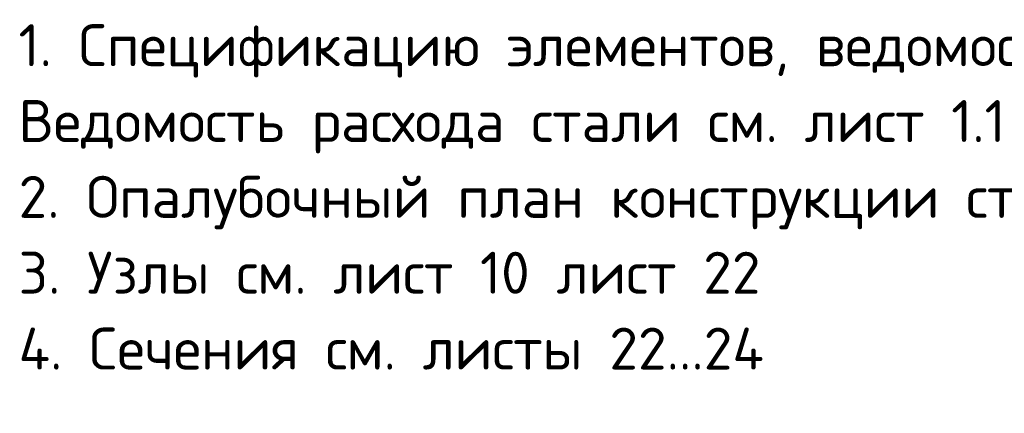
# Model space of a CAD drawing. Header units: millimetres. Extents: x 0 to 50400, y 0 to 35640.
# Tile 13 of 22: x 27609 to 35493, y 7323 to 10475. Entities that reach past the tile are written whole.
import ezdxf

# ---------------------------------------------------------------- set-up
doc = ezdxf.new("R2010")
doc.units = ezdxf.units.MM
doc.layers.add('Standard', color=7, linetype='Continuous', lineweight=25)

msp = doc.modelspace()

# ---------------------------------------------------------------- texts
at = {"layer": 'Standard', "color": 7, "linetype": 'Continuous', "lineweight": 13, "transparency": 33554687, "insert": (27600, 10438.4), "char_height": 336, "width": 13126.68, "attachment_point": 1, "line_spacing_factor": 1.084337}
msp.add_mtext('\\A1;{\\fISOCPEUR|i0|b0;\\H335.999994;\\W1.000000;\\C7;1. Спецификацию элементов, ведомость деталей см. лист 25}\\P{\\fISOCPEUR|i0|b0;\\H335.999994;\\W1.000000;\\C7;Ведомость расхода стали см. лист 1.1}\\P{\\fISOCPEUR|i0|b0;\\H335.999994;\\W1.000000;\\C7;2. Опалубочный план конструкции стен см. лист 17}\\P{\\fISOCPEUR|i0|b0;\\H335.999994;\\W1.000000;\\C7;3. Узлы см. лист 10 лист 22}\\P{\\fISOCPEUR|i0|b0;\\H335.999994;\\W1.000000;\\C7;4. Сечения см. листы 22...24}\\P', dxfattribs=at)

doc.saveas('drawing.dxf')
